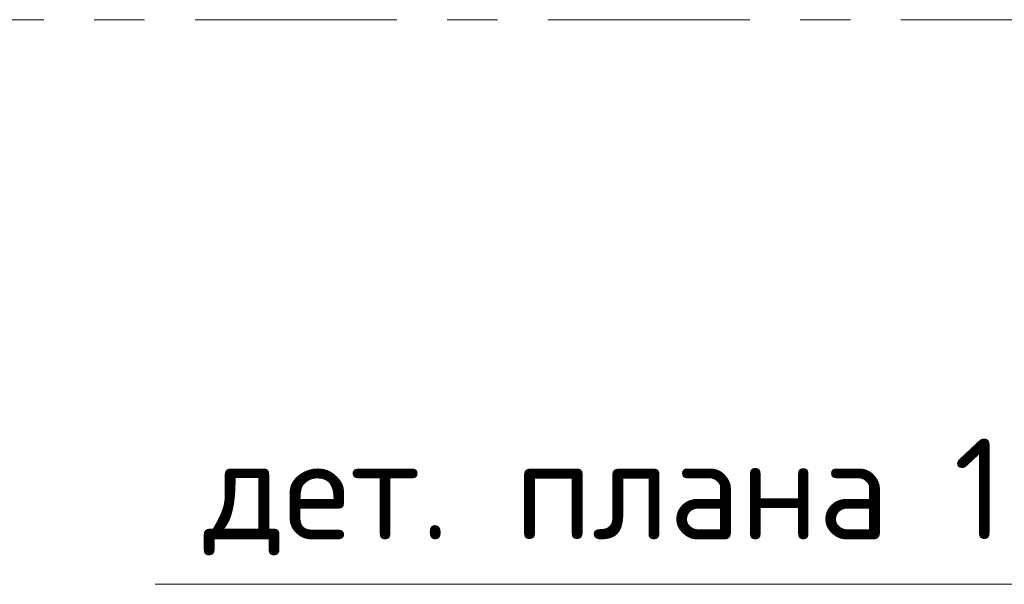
# Model space of a CAD drawing. Header units: metres. Extents: x -38 to 93, y -15 to 21.
# Tile 68 of 194: x 48.82 to 50.77, y 11.68 to 12.8. Entities that reach past the tile are written whole.
import ezdxf

# ---------------------------------------------------------------- set-up
doc = ezdxf.new("R2010")
doc.units = ezdxf.units.M
doc.linetypes.add('______11', pattern=[0.5, 0.4, -0.05, 0, -0.05])
doc.linetypes.add('______5', pattern=[1.1, 0.8, -0.1, 0.1, -0.1])
doc.layers.add('XR$2$Осевая линия (1)', color=7, linetype='______5', lineweight=13)
doc.layers.add('XR$4$Текст_ общее_1', color=7, linetype='Continuous', lineweight=13)
doc.styles.add('ISOCPEUR', font='txt')

msp = doc.modelspace()

# ---------------------------------------------------------------- linework, layer by layer
at = {"layer": 'XR$2$Осевая линия (1)', "color": 253, "linetype": '______11', "lineweight": 13, "true_color": 0xa0a0a0, "transparency": 33554687}
msp.add_line((-2.63, 12.8), (62.6, 12.8), dxfattribs=at)
at = {"layer": 'XR$4$Текст_ общее_1', "color": 7, "linetype": 'Continuous', "lineweight": 13, "transparency": 33554687}
msp.add_lwpolyline([(51.138, 12.0432), (50.8008, 11.6795), (49.0908, 11.6795)], dxfattribs=at)

# ---------------------------------------------------------------- texts
at = {"layer": 'XR$4$Текст_ общее_1', "color": 7, "linetype": 'Continuous', "lineweight": 13, "transparency": 33554687, "insert": (49.9808, 11.8528), "char_height": 0.2, "width": 1.695238, "attachment_point": 5, "style": 'ISOCPEUR'}
msp.add_mtext('\\A1;{\\fISOCPEUR|i0|b0;\\H0.200000;\\W1.000000;\\C7;дет. плана 1}\\P', dxfattribs=at)

doc.saveas('drawing.dxf')
